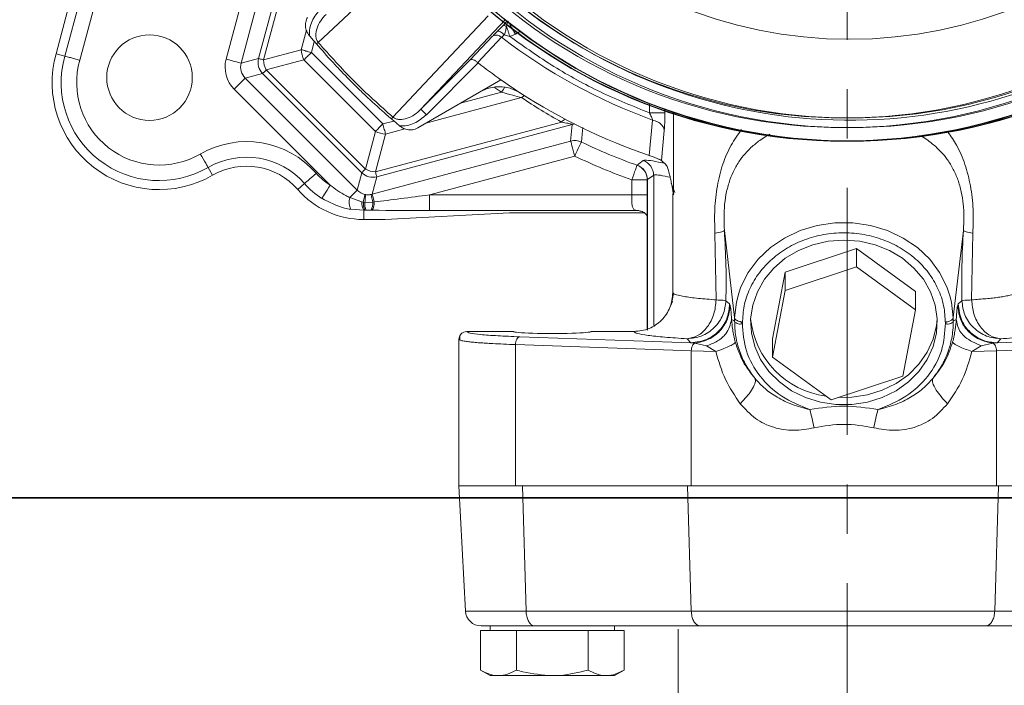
# Model space of a CAD drawing. Header units: centimetres. Extents: x -16053 to 7031, y -7778 to 254.
# Tile 88 of 256: x -12656 to -12644, y -780 to -771. Entities that reach past the tile are written whole.
import ezdxf

# ---------------------------------------------------------------- set-up
doc = ezdxf.new("R2010")
doc.units = ezdxf.units.CM
doc.header["$MEASUREMENT"] = 0
doc.linetypes.add('CENTER', pattern=[50.8, 31.75, -6.35, 6.35, -6.35])
doc.layers.get('0').update_dxf_attribs({"linetype": 'CONTINUOUS'})
doc.layers.add('DLXLUM02', color=3, linetype='CONTINUOUS')
doc.layers.add('T -  urządzenia', color=20, linetype='CONTINUOUS', lineweight=25)
doc.layers.add('T - armatura', color=250, linetype='CONTINUOUS', lineweight=30)

# ---------------------------------------------------------------- blocks, each defined once
blk = doc.blocks.new('G$C54C5291B')
at = {"layer": 'T - armatura', "linetype": 'Continuous', "lineweight": 15}
for p, q in [((8.571, 49.651), (9.66, 53.716)), ((9.853, 53.665), (8.764, 49.598)), ((10.646, 49.612), (11.33, 52.165)), ((11.523, 52.113), (10.839, 49.56)), ((11.062, 49.62), (11.736, 52.133)), ((11.767, 51.994), (11.126, 49.603)), ((8.459, 49.682), (8.873, 51.227)), ((14.232, 50.116), (13.151, 48.968)), ((14.136, 49.973), (14.202, 50.04)), ((14.202, 50.04), (14.248, 50.087)), ((11.612, 49.733), (11.68, 49.985)), ((13.786, 49.603), (14.072, 49.907)), ((14.187, 49.894), (13.881, 49.568)), ((14.223, 49.923), (14.296, 49.902)), ((14.296, 49.902), (14.366, 49.934)), ((14.424, 49.967), (14.366, 49.934)), ((11.78, 49.841), (11.742, 49.699)), ((11.807, 49.808), (11.83, 49.827)), ((8.459, 49.682), (8.571, 49.651)), ((11.126, 49.603), (11.612, 49.733)), ((11.742, 49.699), (12.662, 48.779)), ((10.839, 49.56), (11.062, 49.62)), ((11.647, 49.604), (11.161, 49.474)), ((12.567, 48.684), (11.647, 49.604)), ((13.151, 48.968), (13.786, 49.603)), ((13.887, 49.563), (13.221, 48.897)), ((13.881, 49.568), (13.887, 49.563)), ((11.114, 49.427), (10.89, 49.367)), ((12.39, 48.151), (11.114, 49.427)), ((11.161, 49.474), (12.437, 48.198)), ((10.89, 49.367), (12.33, 47.927)), ((14.18, 49.346), (13.112, 48.73)), ((11.983, 47.992), (10.749, 49.226)), ((13.66, 49.046), (14.185, 49.187)), ((14.185, 49.187), (14.098, 49.248)), ((14.445, 49.118), (13.213, 48.788)), ((16.089, 48.922), (16.089, 49.042)), ((16.288, 48.967), (16.288, 48.922)), ((16.399, 48.929), (16.399, 47.869)), ((12.566, 48.163), (14.957, 48.804)), ((15.096, 48.773), (12.583, 48.099)), ((12.662, 48.779), (12.804, 48.817)), ((12.771, 48.845), (12.79, 48.867)), ((15.076, 48.56), (15.096, 48.773)), ((16.13, 48.829), (16.087, 48.372)), ((12.437, 48.198), (12.567, 48.684)), ((12.696, 48.649), (12.566, 48.163)), ((12.943, 48.715), (12.696, 48.649)), ((16.28, 48.693), (16.246, 48.309)), ((12.523, 47.876), (15.076, 48.56)), ((15.128, 48.367), (13.263, 47.867)), ((15.93, 48.248), (15.932, 48.251)), ((10.472, 48.119), (10.414, 48.22)), ((12.33, 47.927), (12.39, 48.151)), ((16.144, 48.12), (16.064, 48.063)), ((16.144, 48.12), (16.144, 46.189)), ((11.567, 47.937), (11.654, 48.013)), ((12.583, 48.099), (12.523, 47.876)), ((15.862, 47.867), (15.862, 48.06)), ((15.862, 48.06), (16.062, 48.06)), ((16.064, 48.063), (16.062, 48.06)), ((16.062, 48.06), (16.062, 47.867)), ((16.064, 48.063), (16.064, 46.127)), ((16.369, 48.017), (16.415, 47.896)), ((12.43, 47.873), (12.443, 47.871)), ((13.263, 47.867), (13.263, 47.667)), ((13.263, 47.867), (15.862, 47.867)), ((15.862, 47.867), (16.062, 47.867)), ((16.062, 47.867), (16.062, 46.127)), ((16.062, 47.867), (16.062, 47.801)), ((16.39, 47.881), (16.39, 46.611)), ((16.399, 47.869), (16.401, 47.881)), ((12.235, 47.833), (12.389, 47.777)), ((12.389, 47.777), (12.41, 47.774)), ((12.41, 47.774), (12.429, 47.771)), ((12.429, 47.771), (12.532, 47.773)), ((12.532, 47.773), (12.55, 47.776)), ((12.415, 47.67), (12.249, 47.682)), ((12.43, 47.67), (12.415, 47.67)), ((12.415, 47.551), (12.415, 47.67)), ((12.442, 47.67), (12.43, 47.67)), ((12.512, 47.67), (12.442, 47.67)), ((12.525, 47.67), (12.512, 47.67)), ((12.69, 47.551), (14.29, 47.635)), ((15.924, 47.667), (13.263, 47.667)), ((14.29, 47.635), (16.021, 47.635)), ((15.924, 47.667), (15.957, 47.665)), ((12.69, 47.551), (12.415, 47.551)), ((16.947, 46.517), (16.931, 47.377)), ((17.053, 47.409), (17.185, 46.29)), ((19.996, 46.29), (20.127, 47.409)), ((20.249, 47.377), (20.233, 46.517)), ((18.753, 47.176), (17.833, 46.873)), ((18.753, 46.941), (18.753, 47.176)), ((19.51, 46.624), (18.753, 47.176)), ((17.833, 46.873), (17.671, 46.018)), ((18.753, 46.941), (17.833, 46.638)), ((17.833, 46.638), (17.833, 46.873)), ((19.51, 46.389), (18.753, 46.941)), ((16.4, 46.599), (16.38, 46.509)), ((16.39, 46.611), (16.399, 46.599)), ((17.833, 46.638), (17.671, 45.783)), ((19.51, 46.389), (19.51, 46.624)), ((16.387, 46.501), (16.367, 46.453)), ((17.073, 46.507), (17.121, 46.465)), ((20.06, 46.465), (20.107, 46.507)), ((17.127, 46.45), (17.121, 46.465)), ((19.347, 45.535), (19.51, 46.389)), ((20.06, 46.465), (20.054, 46.45)), ((17.185, 46.29), (17.185, 46.285)), ((19.995, 46.285), (19.996, 46.29)), ((14.34, 46.111), (13.74, 46.111)), ((15.89, 46.111), (15.34, 46.111)), ((13.64, 46.017), (13.64, 44.127)), ((13.64, 46.01), (13.655, 46.001)), ((13.653, 46.058), (13.652, 46.001)), ((13.652, 46.058), (13.652, 46)), ((14.421, 46.043), (16.621, 45.965)), ((16.621, 45.965), (16.574, 46.018)), ((16.675, 45.961), (16.621, 45.965)), ((17.671, 45.783), (17.671, 46.018)), ((20.506, 45.961), (20.559, 45.965)), ((20.559, 45.965), (22.759, 46.043)), ((20.606, 46.018), (20.559, 45.965)), ((14.365, 45.943), (16.628, 45.863)), ((14.365, 45.943), (14.365, 44.127)), ((16.628, 45.863), (16.944, 45.853)), ((16.628, 44.127), (16.628, 45.863)), ((16.675, 45.961), (16.824, 45.925)), ((16.824, 45.925), (16.944, 45.853)), ((20.236, 45.853), (20.356, 45.925)), ((20.236, 45.853), (20.552, 45.863)), ((20.356, 45.925), (20.506, 45.961)), ((20.552, 45.863), (22.815, 45.943)), ((20.552, 45.863), (20.552, 44.127)), ((17.671, 45.783), (18.428, 45.232)), ((18.428, 45.232), (19.347, 45.535)), ((13.64, 44.127), (13.725, 42.517)), ((13.64, 44.127), (14.365, 44.127)), ((14.365, 44.127), (16.628, 44.127)), ((14.503, 42.517), (14.458, 44.127)), ((16.627, 42.517), (16.579, 44.127)), ((16.628, 44.127), (20.552, 44.127)), ((20.529, 42.517), (20.577, 44.127)), ((20.552, 44.127), (22.815, 44.127)), ((13.725, 42.517), (14.503, 42.517)), ((14.503, 42.517), (16.627, 42.517)), ((16.627, 42.517), (20.529, 42.517)), ((20.529, 42.517), (22.665, 42.517)), ((14.61, 42.327), (13.924, 42.327)), ((14.04, 42.327), (14.04, 42.267)), ((16.741, 42.327), (14.61, 42.327)), ((15.64, 42.267), (15.64, 42.327)), ((15.64, 42.267), (15.64, 42.327)), ((20.417, 42.327), (16.741, 42.327)), ((22.56, 42.327), (20.417, 42.327)), ((13.916, 42.267), (13.916, 41.759)), ((13.916, 42.267), (14.147, 42.267)), ((14.147, 42.267), (14.378, 42.267)), ((14.378, 42.267), (14.378, 41.759)), ((14.378, 42.267), (14.84, 42.267)), ((14.84, 42.267), (15.302, 42.267)), ((15.302, 42.267), (15.302, 41.759)), ((15.302, 42.267), (15.533, 42.267)), ((15.533, 42.267), (15.764, 42.267)), ((15.764, 42.267), (15.764, 41.759)), ((15.764, 42.267), (15.764, 42.267)), ((15.764, 42.267), (15.764, 41.759)), ((13.916, 41.759), (14.04, 41.687)), ((14.04, 41.687), (14.147, 41.687)), ((14.147, 41.687), (14.84, 41.687)), ((14.84, 41.687), (15.533, 41.687)), ((15.533, 41.687), (15.64, 41.687)), ((15.64, 41.687), (15.764, 41.759)), ((15.64, 41.687), (15.764, 41.759)), ((15.64, 41.687), (15.64, 41.687))]:
    blk.add_line(p, q, dxfattribs=at)
at = {"layer": 'T - armatura', "lineweight": 15}
blk.add_line((16.459, 41.438), (16.459, 42.286), dxfattribs=at)
at = {"layer": 'T - armatura', "linetype": 'Continuous', "lineweight": 15, "flags": 128}
for points in [[(11.83, 49.827), (12.482, 50.441), (13.134, 51.054)], [(14.017, 50.171), (13.404, 49.519), (12.79, 48.867)], [(11.742, 49.699), (11.724, 49.703), (11.706, 49.708), (11.689, 49.713), (11.672, 49.717), (11.656, 49.722), (11.641, 49.726), (11.626, 49.73), (11.612, 49.733)], [(11.647, 49.604), (11.657, 49.614), (11.668, 49.625), (11.679, 49.636), (11.691, 49.648), (11.703, 49.66), (11.716, 49.673), (11.729, 49.686), (11.742, 49.699)], [(10.839, 49.56), (10.833, 49.562), (10.821, 49.565), (10.803, 49.57), (10.779, 49.576), (10.75, 49.584), (10.717, 49.593), (10.682, 49.602), (10.646, 49.612)], [(11.126, 49.603), (11.113, 49.607), (11.1, 49.61), (11.09, 49.613), (11.081, 49.615), (11.074, 49.617), (11.068, 49.619), (11.064, 49.62), (11.062, 49.62)], [(11.114, 49.427), (11.115, 49.429), (11.118, 49.431), (11.122, 49.435), (11.128, 49.441), (11.134, 49.447), (11.142, 49.455), (11.151, 49.464), (11.161, 49.474)], [(10.89, 49.367), (10.886, 49.363), (10.877, 49.354), (10.864, 49.341), (10.846, 49.323), (10.825, 49.302), (10.801, 49.278), (10.776, 49.253), (10.749, 49.226)], [(14.227, 49.248), (14.207, 49.218), (14.185, 49.187)], [(14.482, 49.145), (14.464, 49.133), (14.445, 49.118)], [(12.567, 48.684), (12.577, 48.694), (12.588, 48.705), (12.599, 48.716), (12.611, 48.728), (12.623, 48.74), (12.636, 48.753), (12.649, 48.766), (12.662, 48.779)], [(12.696, 48.649), (12.693, 48.663), (12.689, 48.678), (12.685, 48.693), (12.68, 48.709), (12.676, 48.726), (12.671, 48.743), (12.666, 48.761), (12.662, 48.779)], [(15.127, 48.779), (15.114, 48.777), (15.096, 48.773)], [(15.233, 48.733), (15.224, 48.649), (15.214, 48.547)], [(15.128, 48.367), (15.118, 48.403), (15.109, 48.438), (15.1, 48.471), (15.092, 48.5), (15.086, 48.524), (15.081, 48.542), (15.078, 48.554), (15.076, 48.56)], [(15.128, 48.367), (15.144, 48.401), (15.16, 48.434), (15.174, 48.464), (15.187, 48.491), (15.198, 48.514), (15.206, 48.531), (15.212, 48.542), (15.214, 48.547)], [(10.314, 48.393), (10.333, 48.36), (10.351, 48.329), (10.368, 48.299), (10.383, 48.274), (10.395, 48.252), (10.405, 48.236), (10.411, 48.225), (10.414, 48.22)], [(15.862, 48.06), (15.875, 48.096), (15.887, 48.13), (15.899, 48.162), (15.909, 48.19), (15.917, 48.213), (15.924, 48.231), (15.928, 48.243), (15.93, 48.248)], [(15.932, 48.251), (15.952, 48.266), (16.01, 48.308)], [(11.805, 48.144), (11.776, 48.12), (11.749, 48.096), (11.724, 48.074), (11.701, 48.054), (11.682, 48.038), (11.668, 48.025), (11.659, 48.017), (11.654, 48.013)], [(12.39, 48.151), (12.392, 48.152), (12.394, 48.155), (12.398, 48.159), (12.404, 48.165), (12.41, 48.171), (12.418, 48.179), (12.427, 48.188), (12.437, 48.198)], [(12.583, 48.099), (12.583, 48.101), (12.582, 48.105), (12.58, 48.111), (12.578, 48.118), (12.576, 48.127), (12.573, 48.138), (12.57, 48.15), (12.566, 48.163)], [(11.983, 47.992), (11.963, 47.96), (11.944, 47.929), (11.926, 47.901), (11.91, 47.875), (11.896, 47.854), (11.886, 47.838), (11.88, 47.828), (11.877, 47.823)], [(12.33, 47.927), (12.328, 47.925), (12.322, 47.919), (12.313, 47.91), (12.302, 47.899), (12.288, 47.885), (12.272, 47.87), (12.255, 47.852), (12.235, 47.833)], [(12.43, 47.873), (12.43, 47.87), (12.429, 47.864), (12.427, 47.855), (12.424, 47.843), (12.421, 47.829), (12.418, 47.813), (12.414, 47.794), (12.41, 47.774)], [(12.511, 47.873), (12.512, 47.87), (12.513, 47.864), (12.515, 47.855), (12.517, 47.844), (12.52, 47.829), (12.524, 47.813), (12.528, 47.794), (12.532, 47.773)], [(12.523, 47.876), (12.524, 47.873), (12.525, 47.867), (12.528, 47.858), (12.531, 47.846), (12.535, 47.832), (12.539, 47.816), (12.544, 47.797), (12.55, 47.776)], [(17.237, 46.605), (17.265, 46.684), (17.36, 46.87), (17.487, 47.04), (17.644, 47.189), (17.826, 47.313), (18.029, 47.409), (18.248, 47.475), (18.475, 47.508), (18.705, 47.508), (18.933, 47.475), (19.151, 47.409), (19.354, 47.313), (19.536, 47.189), (19.693, 47.04), (19.821, 46.87), (19.915, 46.684), (19.954, 46.568)], [(18.59, 47.287), (18.387, 47.271), (18.19, 47.226), (18.005, 47.152), (17.836, 47.052), (17.689, 46.927), (17.568, 46.783), (17.477, 46.622), (17.417, 46.45), (17.391, 46.272), (17.4, 46.093), (17.443, 45.917), (17.519, 45.75), (17.625, 45.597), (17.76, 45.462), (17.918, 45.349), (18.096, 45.262), (18.288, 45.202), (18.488, 45.171), (18.692, 45.171), (18.893, 45.202), (19.084, 45.262), (19.262, 45.349), (19.42, 45.462), (19.555, 45.597), (19.662, 45.75), (19.738, 45.917), (19.78, 46.093), (19.789, 46.272), (19.763, 46.45), (19.704, 46.622), (19.612, 46.783), (19.491, 46.927), (19.344, 47.052), (19.175, 47.152), (18.99, 47.226), (18.793, 47.271), (18.59, 47.287)], [(17.185, 46.285), (17.207, 46.488), (17.237, 46.605)], [(19.954, 46.568), (19.974, 46.488), (19.995, 46.285)], [(18.523, 45.263), (18.692, 45.265), (18.893, 45.296), (19.084, 45.356), (19.262, 45.443), (19.42, 45.556), (19.555, 45.691), (19.662, 45.844), (19.738, 46.011), (19.78, 46.187), (19.789, 46.274)]]:
    blk.add_lwpolyline(points, dxfattribs=at)
at = {"layer": 'T - armatura', "linetype": 'Continuous', "lineweight": 15}
for centre, radius in [((18.602, 55.627), 7.07), ((18.602, 55.627), 7.065), ((18.661, 55.627), 7.07), ((18.661, 55.627), 7.065), ((18.602, 55.627), 6.895), ((18.661, 55.627), 6.895), ((18.602, 55.627), 6.77), ((18.661, 55.627), 6.77), ((18.661, 55.627), 5.759), ((9.661, 49.375), 0.55)]:
    blk.add_circle(centre, radius, dxfattribs=at)
for centre, radius, start, end in [((18.661, 55.627), 6.8, 224.6164, 104.3443), ((18.59, 55.627), 8.936, 219.6744, 219.7432), ((18.59, 55.627), 7.229, 232.4772, 250.1074), ((9.784, 49.311), 1.376, 164.37, 299.9743), ((9.784, 49.311), 1.26, 164.3417, 299.9743), ((11.93, 49.749), 0.318, 182.8714, 207.1287), ((9.784, 49.311), 1.06, 164.2824, 299.9743), ((11.256, 49.569), 0.2, 165.0966, 224.9034), ((11.444, 49.619), 0.318, 182.8706, 207.129), ((18.59, 55.627), 7.674, 232.2027, 234.9275), ((18.59, 55.627), 7.675, 234.9263, 237.1804), ((18.59, 55.627), 7.675, 237.1804, 250.9657), ((18.59, 55.627), 8.936, 230.2568, 230.3256), ((15.117, 48.645), 0.225, 119.6181, 135.2038), ((12.712, 48.967), 0.318, 242.8712, 267.1292), ((10.908, 47.362), 1.19, 41.1098, 119.9743), ((15.128, 48.366), 0.2, 64.5646, 104.9412), ((18.59, 55.627), 7.844, 244.5056, 250.1749), ((18.59, 55.627), 8.044, 244.5056, 250.1749), ((10.908, 47.362), 0.99, 41.1098, 119.9743), ((15.862, 48.06), 0.2, 0.025, 70.2617), ((15.863, 48.063), 0.2, 0.1202, 70.0587), ((15.943, 48.119), 0.2, 0.1212, 70.4616), ((10.908, 47.362), 0.874, 41.1098, 119.9743), ((12.415, 48.677), 0.81, 221.1098, 237.7612), ((12.532, 48.293), 0.2, 225.097, 284.903), ((12.582, 48.481), 0.318, 242.871, 267.1294), ((12.415, 48.677), 1.01, 221.1098, 237.7612), ((12.415, 48.677), 1.126, 221.1098, 270), ((20.37, 46.657), 8.019, 171.2964, 172.0135), ((12.449, 47.776), 0.221, 165.1597, 205.2198), ((12.577, 47.766), 0.188, 176.7515, 210.7178), ((12.631, 47.763), 0.221, 177.1741, 204.7562), ((12.733, 47.76), 0.304, 177.8765, 197.2307), ((12.308, 47.762), 0.224, 335.6485, 2.7936), ((12.357, 47.765), 0.193, 330.2972, 3.1851), ((18.501, 46.388), 1.116, 185.8566, 262.7096), ((13.924, 42.527), 0.2, 183, 270)]:
    blk.add_arc(centre, radius, start, end, dxfattribs=at)
for centre, major_axis, ratio, start_param, end_param in [((11.033, 49.509), (0.387, 0.104), 0.998174, 2.618785, 3.6644), ((11.033, 49.509), (-0.194, -0.052), 0.994545, 5.760378, 6.805993), ((18.648, 55.411), (1.96, -7.314), 0.998886, 5.432056, 5.511452), ((27.082, 55.627), (-14.176, 0), 0.800731, 0.700681, 0.706414), ((12.472, 48.07), (-0.052, -0.194), 0.994545, 5.760378, 6.338844), ((12.472, 48.07), (-0.052, -0.194), 0.994545, 0.46296, 0.522808), ((13.341, 47.888), (-1.496, -0.194), 0.007121, 1.012609, 1.517544), ((13.341, 47.688), (-1.547, -0.001), 0.013529, 1.015273, 1.520208), ((14.84, 46.111), (-0.5, 0), 0.052408, 0, 3.141593)]:
    blk.add_ellipse(centre, major_axis=major_axis, ratio=ratio, start_param=start_param, end_param=end_param, dxfattribs=at)
at = {"layer": 'T - armatura', "linetype": 'CENTER', "lineweight": 15, "ltscale": 0.1}
blk.add_open_spline([(18.632, 14.301), (18.632, 14.301), (18.632, 44.48), (18.632, 80.101)], degree=3, dxfattribs=at)
at = {"layer": 'T - armatura', "linetype": 'Continuous', "lineweight": 15}
for points, knots in [([(11.693, 50.149), (11.683, 50.129), (11.665, 50.088), (11.665, 50.019), (11.683, 49.962), (11.704, 49.933), (11.712, 49.922)], [0, 0, 0, 0, 0.277056, 0.554149, 0.831203, 1, 1, 1, 1]), ([(11.719, 49.914), (11.718, 49.946), (11.718, 50.01), (11.758, 50.134), (11.82, 50.208), (11.86, 50.258)], [0, 0, 0, 0, 0.2494894, 0.5003967, 1, 1, 1, 1]), ([(11.931, 50.188), (11.907, 50.161), (11.859, 50.108), (11.811, 50.014), (11.795, 49.93), (11.805, 49.866), (11.822, 49.84), (11.83, 49.827)], [0, 0, 0, 0, 0.270047, 0.532524, 0.777188, 0.891552, 1, 1, 1, 1]), ([(14.202, 50.04), (14.208, 50.043), (14.22, 50.049), (14.24, 50.041), (14.249, 50.037)], [0, 0, 0, 0, 0.559113, 1, 1, 1, 1]), ([(14.249, 50.037), (14.247, 50.02), (14.243, 49.986), (14.23, 49.945), (14.223, 49.923)], [0, 0, 0, 0, 0.480489, 1, 1, 1, 1]), ([(14.248, 50.087), (14.251, 50.09), (14.258, 50.096), (14.267, 50.098), (14.27, 50.099)], [0, 0, 0, 0, 0.55984, 1, 1, 1, 1]), ([(14.257, 50.098), (14.257, 50.097), (14.256, 50.097), (14.254, 50.094), (14.25, 50.09), (14.248, 50.087)], [0, 0, 0, 0, 0.22133, 0.455232, 1, 1, 1, 1]), ([(14.27, 50.099), (14.268, 50.091), (14.262, 50.075), (14.254, 50.049), (14.249, 50.037)], [0, 0, 0, 0, 0.512321, 1, 1, 1, 1]), ([(14.249, 50.037), (14.253, 50.028), (14.259, 50.009), (14.271, 49.976), (14.283, 49.94), (14.292, 49.914), (14.296, 49.902)], [0, 0, 0, 0, 0.250036, 0.499953, 0.749979, 1, 1, 1, 1]), ([(14.366, 49.934), (14.355, 49.952), (14.334, 49.989), (14.306, 50.038), (14.282, 50.079), (14.274, 50.092), (14.27, 50.099)], [0, 0, 0, 0, 0.25, 0.5, 0.749998, 1, 1, 1, 1]), ([(11.719, 49.914), (11.733, 49.896), (11.763, 49.86), (11.793, 49.825), (11.807, 49.808)], [0, 0, 0, 0, 0.499978, 1, 1, 1, 1]), ([(14.072, 49.907), (14.081, 49.916), (14.1, 49.936), (14.124, 49.96), (14.136, 49.973)], [0, 0, 0, 0, 0.499986, 1, 1, 1, 1]), ([(14.187, 49.894), (14.176, 49.901), (14.154, 49.917), (14.119, 49.924), (14.091, 49.92), (14.078, 49.911), (14.072, 49.907)], [0, 0, 0, 0, 0.279847, 0.559217, 0.779557, 1, 1, 1, 1]), ([(14.136, 49.973), (14.14, 49.974), (14.148, 49.976), (14.173, 49.964), (14.199, 49.946), (14.215, 49.931), (14.223, 49.923)], [0, 0, 0, 0, 0.279836, 0.559155, 0.779526, 1, 1, 1, 1]), ([(14.187, 49.894), (14.192, 49.898), (14.202, 49.907), (14.216, 49.918), (14.223, 49.923)], [0, 0, 0, 0, 0.477271, 1, 1, 1, 1]), ([(14.296, 49.902), (14.482, 49.77), (14.854, 49.507), (15.456, 49.179), (15.878, 49.007), (16.089, 48.922)], [0, 0, 0, 0, 0.3332756, 0.6667125, 1, 1, 1, 1]), ([(12.771, 48.845), (12.75, 48.862), (12.648, 48.951), (12.508, 49.078), (12.312, 49.265), (12.16, 49.419), (11.978, 49.613), (11.875, 49.731), (11.807, 49.808)], [0, 0, 0, 0, 0.0595498, 0.2977863, 0.4168899, 0.6551265, 0.7742301, 1, 1, 1, 1]), ([(11.83, 49.827), (11.981, 49.658), (12.283, 49.32), (12.621, 49.018), (12.79, 48.867)], [0, 0, 0, 0, 0.500054, 1, 1, 1, 1]), ([(8.764, 49.598), (8.761, 49.599), (8.75, 49.602), (8.718, 49.611), (8.668, 49.625), (8.617, 49.639), (8.581, 49.649), (8.574, 49.65), (8.571, 49.651)], [0, 0, 0, 0, 0.026435, 0.111701, 0.33378, 0.555856, 0.777929, 1, 1, 1, 1]), ([(13.786, 49.603), (13.79, 49.606), (13.799, 49.611), (13.823, 49.606), (13.852, 49.592), (13.871, 49.576), (13.881, 49.568)], [0, 0, 0, 0, 0.251101, 0.501513, 0.762073, 1, 1, 1, 1]), ([(14.431, 49.178), (14.38, 49.203), (14.28, 49.255), (14.108, 49.263), (13.984, 49.231), (13.923, 49.197), (13.91, 49.19)], [0, 0, 0, 0, 0.307501, 0.615025, 0.922621, 1, 1, 1, 1]), ([(14.445, 49.118), (14.408, 49.128), (14.324, 49.15), (14.235, 49.174), (14.185, 49.187)], [0, 0, 0, 0, 0.447713, 1, 1, 1, 1]), ([(12.79, 48.867), (12.803, 48.859), (12.829, 48.842), (12.893, 48.832), (12.977, 48.848), (13.071, 48.896), (13.124, 48.944), (13.151, 48.968)], [0, 0, 0, 0, 0.108448, 0.222813, 0.467475, 0.729952, 1, 1, 1, 1]), ([(13.221, 48.897), (13.171, 48.857), (13.097, 48.795), (12.973, 48.755), (12.909, 48.755), (12.877, 48.756)], [0, 0, 0, 0, 0.499603, 0.750511, 1, 1, 1, 1]), ([(13.221, 48.897), (13.212, 48.907), (13.194, 48.925), (13.171, 48.948), (13.154, 48.964), (13.152, 48.967), (13.151, 48.968)], [0, 0, 0, 0, 0.249999, 0.499992, 0.749999, 1, 1, 1, 1]), ([(16.288, 48.922), (16.284, 48.922), (16.274, 48.922), (16.227, 48.922), (16.163, 48.922), (16.114, 48.922), (16.089, 48.922)], [0, 0, 0, 0, 0.249995, 0.5, 0.75, 1, 1, 1, 1]), ([(16.089, 48.922), (16.098, 48.905), (16.11, 48.879), (16.124, 48.848), (16.128, 48.835), (16.13, 48.829)], [0, 0, 0, 0, 0.529109, 0.779752, 1, 1, 1, 1]), ([(16.288, 48.922), (16.288, 48.879), (16.287, 48.816), (16.284, 48.74), (16.281, 48.708), (16.28, 48.693)], [0, 0, 0, 0, 0.498906, 0.750968, 1, 1, 1, 1]), ([(12.771, 48.845), (12.788, 48.83), (12.823, 48.8), (12.859, 48.77), (12.877, 48.756)], [0, 0, 0, 0, 0.499995, 1, 1, 1, 1]), ([(12.885, 48.749), (12.904, 48.736), (12.941, 48.711), (13.009, 48.7), (13.068, 48.707), (13.1, 48.724), (13.112, 48.73)], [0, 0, 0, 0, 0.277055, 0.554149, 0.831202, 1, 1, 1, 1]), ([(15.096, 48.773), (15.096, 48.774), (15.094, 48.775), (15.078, 48.78), (15.034, 48.789), (14.986, 48.798), (14.957, 48.804)], [0, 0, 0, 0, 0.138255, 0.238659, 0.538126, 1, 1, 1, 1]), ([(16.13, 48.829), (16.152, 48.822), (16.197, 48.809), (16.243, 48.772), (16.272, 48.733), (16.278, 48.706), (16.28, 48.693)], [0, 0, 0, 0, 0.2797746, 0.5595248, 0.7797382, 1, 1, 1, 1]), ([(16.931, 47.377), (16.928, 47.479), (16.923, 47.682), (16.956, 47.982), (17.026, 48.261), (17.13, 48.506), (17.228, 48.642), (17.275, 48.707)], [0, 0, 0, 0, 0.209796, 0.41799, 0.621438, 0.818196, 1, 1, 1, 1]), ([(17.053, 47.409), (17.049, 47.522), (17.044, 47.69), (17.079, 47.91), (17.121, 48.06), (17.181, 48.199), (17.254, 48.318), (17.345, 48.429), (17.43, 48.508), (17.514, 48.572), (17.575, 48.614), (17.621, 48.638), (17.638, 48.648)], [0, 0, 0, 0, 0.218478, 0.323402, 0.427575, 0.524937, 0.63246, 0.725711, 0.838419, 0.888234, 0.957045, 1, 1, 1, 1]), ([(19.568, 48.632), (19.596, 48.616), (19.651, 48.584), (19.722, 48.53), (19.785, 48.476), (19.836, 48.424), (19.881, 48.374), (19.937, 48.301), (19.999, 48.2), (20.059, 48.06), (20.102, 47.909), (20.126, 47.749), (20.136, 47.58), (20.13, 47.468), (20.127, 47.409)], [0, 0, 0, 0, 0.0698797, 0.1426787, 0.2013231, 0.2558575, 0.306307, 0.3527053, 0.4597238, 0.5622415, 0.6702416, 0.7755947, 0.8816022, 1, 1, 1, 1]), ([(19.927, 48.674), (19.966, 48.62), (20.056, 48.494), (20.153, 48.26), (20.224, 47.982), (20.258, 47.682), (20.252, 47.479), (20.249, 47.377)], [0, 0, 0, 0, 0.156156, 0.359346, 0.568913, 0.783533, 1, 1, 1, 1]), ([(16.246, 48.309), (16.24, 48.312), (16.231, 48.318), (16.192, 48.334), (16.15, 48.35), (16.113, 48.363), (16.092, 48.371), (16.087, 48.372)], [0, 0, 0, 0, 0.352066, 0.57762, 0.763628, 0.95047, 1, 1, 1, 1]), ([(16.01, 48.308), (16.013, 48.309), (16.026, 48.316), (16.096, 48.31), (16.19, 48.294), (16.272, 48.277), (16.281, 48.276)], [0, 0, 0, 0, 0.126278, 0.53967, 0.953115, 1, 1, 1, 1]), ([(16.298, 48.259), (16.304, 48.251), (16.317, 48.235), (16.335, 48.181), (16.352, 48.115), (16.367, 48.045), (16.379, 47.985), (16.389, 47.926), (16.395, 47.889), (16.399, 47.869)], [0, 0, 0, 0, 0.168551, 0.348697, 0.542021, 0.668905, 0.804599, 0.897747, 1, 1, 1, 1]), ([(16.356, 48.094), (16.311, 48.104), (16.213, 48.124), (16.159, 48.127), (16.146, 48.121), (16.144, 48.12)], [0, 0, 0, 0, 0.39829, 0.859409, 1, 1, 1, 1]), ([(11.983, 47.992), (12.048, 47.944), (12.129, 47.884), (12.218, 47.841), (12.235, 47.833)], [0, 0, 0, 0, 0.8055841, 1, 1, 1, 1]), ([(12.443, 47.871), (12.458, 47.869), (12.481, 47.868), (12.504, 47.871), (12.511, 47.873)], [0, 0, 0, 0, 0.6607727, 1, 1, 1, 1]), ([(15.924, 47.667), (15.911, 47.67), (15.887, 47.676), (15.869, 47.711), (15.863, 47.762), (15.862, 47.817), (15.862, 47.853), (15.862, 47.867)], [0, 0, 0, 0, 0.231401, 0.449137, 0.657172, 0.86737, 1, 1, 1, 1]), ([(12.249, 47.682), (12.222, 47.687), (12.092, 47.711), (11.972, 47.773), (11.877, 47.823)], [0, 0, 0, 0, 0.207215, 1, 1, 1, 1]), ([(15.956, 47.662), (15.974, 47.658), (16.012, 47.651), (16.049, 47.616), (16.058, 47.6), (16.061, 47.596)], [0, 0, 0, 0, 0.384053, 0.838768, 1, 1, 1, 1]), ([(16.931, 47.377), (16.965, 47.383), (17.034, 47.394), (17.046, 47.404), (17.053, 47.409)], [0, 0, 0, 0, 0.500049, 1, 1, 1, 1]), ([(17.073, 46.507), (17.075, 46.658), (17.078, 46.959), (17.061, 47.259), (17.053, 47.409)], [0, 0, 0, 0, 0.500319, 1, 1, 1, 1]), ([(17.285, 46.22), (17.289, 46.294), (17.298, 46.444), (17.374, 46.664), (17.495, 46.869), (17.661, 47.047), (17.859, 47.19), (18.083, 47.297), (18.329, 47.364), (18.59, 47.387), (18.851, 47.364), (19.097, 47.297), (19.321, 47.19), (19.519, 47.047), (19.685, 46.869), (19.807, 46.664), (19.883, 46.444), (19.891, 46.294), (19.895, 46.22)], [0, 0, 0, 0, 0.061026, 0.12408, 0.187984, 0.25146, 0.313282, 0.373739, 0.436239, 0.5, 0.563761, 0.626261, 0.686718, 0.74854, 0.812016, 0.87592, 0.938974, 1, 1, 1, 1]), ([(20.127, 47.409), (20.119, 47.259), (20.102, 46.959), (20.106, 46.658), (20.107, 46.507)], [0, 0, 0, 0, 0.499681, 1, 1, 1, 1]), ([(20.128, 47.409), (20.134, 47.404), (20.147, 47.394), (20.215, 47.383), (20.249, 47.377)], [0, 0, 0, 0, 0.499908, 1, 1, 1, 1]), ([(16.391, 46.611), (16.383, 46.546), (16.368, 46.414), (16.253, 46.25), (16.088, 46.133), (15.957, 46.118), (15.89, 46.111)], [0, 0, 0, 0, 0.250545, 0.500466, 0.745922, 1, 1, 1, 1]), ([(16.399, 46.599), (16.399, 46.599), (16.402, 46.595), (16.421, 46.587), (16.453, 46.577), (16.492, 46.569), (16.567, 46.555), (16.7, 46.537), (16.868, 46.524), (16.947, 46.517)], [0, 0, 0, 0, 0.006077, 0.135007, 0.248893, 0.347728, 0.43151, 0.729984, 1, 1, 1, 1]), ([(20.233, 46.517), (20.265, 46.52), (20.33, 46.525), (20.42, 46.533), (20.504, 46.541), (20.581, 46.551), (20.653, 46.562), (20.719, 46.575), (20.767, 46.588), (20.774, 46.597), (20.777, 46.6)], [0, 0, 0, 0, 0.103579, 0.211679, 0.3243, 0.441441, 0.563105, 0.709496, 0.897213, 1, 1, 1, 1]), ([(16.574, 46.018), (16.62, 46.027), (16.716, 46.045), (16.84, 46.162), (16.927, 46.328), (16.941, 46.456), (16.947, 46.517)], [0, 0, 0, 0, 0.240552, 0.500001, 0.759448, 1, 1, 1, 1]), ([(17.073, 46.507), (17.065, 46.445), (17.053, 46.35), (16.99, 46.236), (16.925, 46.158), (16.846, 46.096), (16.731, 46.035), (16.636, 46.025), (16.574, 46.018)], [0, 0, 0, 0, 0.239769, 0.368561, 0.5, 0.631439, 0.760231, 1, 1, 1, 1]), ([(16.947, 46.517), (16.981, 46.515), (17.05, 46.512), (17.065, 46.509), (17.073, 46.507)], [0, 0, 0, 0, 0.499997, 1, 1, 1, 1]), ([(20.107, 46.507), (20.115, 46.509), (20.13, 46.512), (20.199, 46.515), (20.233, 46.517)], [0, 0, 0, 0, 0.500003, 1, 1, 1, 1]), ([(20.606, 46.018), (20.544, 46.025), (20.449, 46.035), (20.334, 46.096), (20.255, 46.158), (20.19, 46.236), (20.127, 46.35), (20.115, 46.445), (20.107, 46.507)], [0, 0, 0, 0, 0.239769, 0.368561, 0.5, 0.631439, 0.760231, 1, 1, 1, 1]), ([(20.233, 46.517), (20.24, 46.456), (20.253, 46.328), (20.34, 46.163), (20.464, 46.045), (20.56, 46.027), (20.606, 46.018)], [0, 0, 0, 0, 0.24055, 0.499994, 0.755061, 1, 1, 1, 1]), ([(16.621, 45.965), (16.695, 45.975), (16.841, 45.994), (17.005, 46.128), (17.103, 46.292), (17.115, 46.407), (17.121, 46.465)], [0, 0, 0, 0, 0.279663, 0.559273, 0.779585, 1, 1, 1, 1]), ([(17.127, 46.45), (17.12, 46.39), (17.106, 46.27), (17.003, 46.114), (16.856, 45.999), (16.735, 45.973), (16.675, 45.961)], [0, 0, 0, 0, 0.250034, 0.5, 0.749965, 1, 1, 1, 1]), ([(17.127, 46.45), (17.13, 46.433), (17.137, 46.398), (17.143, 46.309), (17.145, 46.264)], [0, 0, 0, 0, 0.499751, 1, 1, 1, 1]), ([(20.035, 46.264), (20.038, 46.309), (20.043, 46.398), (20.05, 46.433), (20.054, 46.45)], [0, 0, 0, 0, 0.500249, 1, 1, 1, 1]), ([(20.506, 45.961), (20.445, 45.973), (20.325, 45.999), (20.177, 46.114), (20.074, 46.27), (20.061, 46.39), (20.054, 46.45)], [0, 0, 0, 0, 0.2500345, 0.5000003, 0.7499658, 1, 1, 1, 1]), ([(20.06, 46.465), (20.069, 46.391), (20.088, 46.245), (20.222, 46.081), (20.386, 45.983), (20.501, 45.971), (20.559, 45.965)], [0, 0, 0, 0, 0.279662, 0.559273, 0.779585, 1, 1, 1, 1]), ([(16.824, 45.925), (16.873, 45.945), (16.97, 45.983), (17.102, 46.098), (17.129, 46.201), (17.145, 46.264)], [0, 0, 0, 0, 0.28082, 0.561624, 1, 1, 1, 1]), ([(17.145, 46.264), (17.149, 46.224), (17.154, 46.166), (17.172, 46.059), (17.186, 46.004), (17.192, 45.977)], [0, 0, 0, 0, 0.529301, 0.770241, 1, 1, 1, 1]), ([(17.145, 46.264), (17.152, 46.261), (17.165, 46.255), (17.178, 46.249), (17.185, 46.246)], [0, 0, 0, 0, 0.500026, 1, 1, 1, 1]), ([(17.185, 46.246), (17.185, 46.254), (17.185, 46.269), (17.185, 46.284), (17.185, 46.29)], [0, 0, 0, 0, 0.560002, 1, 1, 1, 1]), ([(17.185, 46.285), (17.186, 46.282), (17.188, 46.275), (17.197, 46.263), (17.216, 46.251), (17.238, 46.243), (17.256, 46.237), (17.264, 46.235), (17.271, 46.233), (17.276, 46.23), (17.281, 46.226), (17.284, 46.222), (17.285, 46.22)], [0, 0, 0, 0, 0.141406, 0.268265, 0.477578, 0.716184, 0.756657, 0.83742, 0.871817, 0.902028, 0.946229, 1, 1, 1, 1]), ([(17.185, 46.246), (17.185, 46.253), (17.185, 46.266), (17.185, 46.279), (17.185, 46.285)], [0, 0, 0, 0, 0.559995, 1, 1, 1, 1]), ([(17.185, 46.246), (17.187, 46.24), (17.191, 46.228), (17.214, 46.214), (17.241, 46.207), (17.261, 46.207), (17.271, 46.208), (17.276, 46.209), (17.281, 46.214), (17.284, 46.218), (17.285, 46.22)], [0, 0, 0, 0, 0.2384779, 0.4770453, 0.7160563, 0.8373259, 0.868197, 0.9019732, 0.9436797, 1, 1, 1, 1]), ([(17.449, 45.506), (17.408, 45.561), (17.328, 45.67), (17.245, 45.854), (17.192, 46.048), (17.187, 46.18), (17.185, 46.246)], [0, 0, 0, 0, 0.249236, 0.499264, 0.749883, 1, 1, 1, 1]), ([(17.285, 46.22), (17.293, 46.099), (17.31, 45.857), (17.497, 45.529), (17.779, 45.258), (18.028, 45.158), (18.152, 45.107)], [0, 0, 0, 0, 0.250046, 0.500429, 0.749721, 1, 1, 1, 1]), ([(19.028, 45.107), (19.152, 45.157), (19.402, 45.258), (19.683, 45.529), (19.871, 45.857), (19.887, 46.099), (19.895, 46.22)], [0, 0, 0, 0, 0.24962, 0.499664, 0.750074, 1, 1, 1, 1]), ([(19.996, 46.246), (19.995, 46.206), (19.994, 46.132), (19.978, 46.027), (19.957, 45.936), (19.918, 45.813), (19.851, 45.666), (19.769, 45.556), (19.732, 45.506)], [0, 0, 0, 0, 0.149848, 0.283245, 0.400199, 0.500716, 0.769513, 1, 1, 1, 1]), ([(19.895, 46.22), (19.897, 46.222), (19.899, 46.226), (19.904, 46.231), (19.915, 46.236), (19.937, 46.241), (19.964, 46.251), (19.983, 46.263), (19.993, 46.275), (19.994, 46.282), (19.995, 46.285)], [0, 0, 0, 0, 0.053873, 0.098079, 0.128184, 0.283174, 0.522429, 0.731746, 0.858601, 1, 1, 1, 1]), ([(19.895, 46.22), (19.897, 46.218), (19.899, 46.214), (19.905, 46.209), (19.915, 46.206), (19.938, 46.207), (19.966, 46.214), (19.989, 46.228), (19.994, 46.24), (19.996, 46.246)], [0, 0, 0, 0, 0.056434, 0.098116, 0.131797, 0.283449, 0.523062, 0.762155, 1, 1, 1, 1]), ([(19.988, 45.977), (19.995, 46.004), (20.008, 46.059), (20.026, 46.166), (20.031, 46.224), (20.035, 46.264)], [0, 0, 0, 0, 0.229822, 0.471218, 1, 1, 1, 1]), ([(19.996, 46.246), (19.996, 46.252), (19.995, 46.266), (19.995, 46.279), (19.995, 46.285)], [0, 0, 0, 0, 0.499999, 1, 1, 1, 1]), ([(19.996, 46.29), (19.996, 46.282), (19.996, 46.267), (19.996, 46.252), (19.996, 46.246)], [0, 0, 0, 0, 0.560002, 1, 1, 1, 1]), ([(19.996, 46.246), (20.002, 46.249), (20.015, 46.255), (20.028, 46.261), (20.035, 46.264)], [0, 0, 0, 0, 0.499974, 1, 1, 1, 1]), ([(20.035, 46.264), (20.042, 46.224), (20.057, 46.144), (20.158, 46.013), (20.281, 45.959), (20.356, 45.925)], [0, 0, 0, 0, 0.280818, 0.561623, 1, 1, 1, 1]), ([(13.74, 46.111), (13.728, 46.109), (13.709, 46.107), (13.685, 46.094), (13.666, 46.079), (13.652, 46.058), (13.643, 46.034), (13.642, 46.019), (13.641, 46.01)], [0, 0, 0, 0, 0.239261, 0.367467, 0.50075, 0.70978, 0.844948, 1, 1, 1, 1]), ([(13.74, 46.111), (13.748, 46.104), (13.765, 46.091), (13.907, 46.072), (14.123, 46.055), (14.323, 46.047), (14.421, 46.043)], [0, 0, 0, 0, 0.2463, 0.500128, 0.753887, 1, 1, 1, 1]), ([(15.89, 46.111), (15.9, 46.102), (15.92, 46.085), (16.06, 46.061), (16.271, 46.038), (16.473, 46.024), (16.574, 46.018)], [0, 0, 0, 0, 0.248026, 0.500079, 0.752091, 1, 1, 1, 1]), ([(20.606, 46.018), (20.707, 46.024), (20.91, 46.038), (21.121, 46.061), (21.261, 46.085), (21.28, 46.102), (21.29, 46.111)], [0, 0, 0, 0, 0.247909, 0.499921, 0.751974, 1, 1, 1, 1]), ([(13.655, 46.001), (13.656, 46), (13.662, 45.996), (13.701, 45.988), (13.761, 45.98), (13.83, 45.972), (13.903, 45.966), (13.985, 45.961), (14.126, 45.952), (14.264, 45.947), (14.365, 45.943)], [0, 0, 0, 0, 0.041891, 0.195465, 0.32578, 0.432823, 0.534628, 0.633561, 0.729616, 1, 1, 1, 1]), ([(14.421, 46.043), (14.414, 46.041), (14.4, 46.037), (14.382, 46.014), (14.368, 45.981), (14.366, 45.956), (14.365, 45.943)], [0, 0, 0, 0, 0.249999, 0.499993, 0.749997, 1, 1, 1, 1]), ([(16.944, 45.853), (16.979, 45.866), (17.05, 45.891), (17.128, 45.926), (17.181, 45.956), (17.188, 45.97), (17.192, 45.977)], [0, 0, 0, 0, 0.2500078, 0.5000015, 0.7499939, 1, 1, 1, 1]), ([(17.192, 45.977), (17.222, 45.891), (17.281, 45.716), (17.392, 45.576), (17.448, 45.506)], [0, 0, 0, 0, 0.493014, 1, 1, 1, 1]), ([(19.732, 45.506), (19.788, 45.576), (19.899, 45.716), (19.959, 45.891), (19.988, 45.977)], [0, 0, 0, 0, 0.506446, 1, 1, 1, 1]), ([(19.988, 45.977), (19.993, 45.969), (20.003, 45.953), (20.078, 45.911), (20.177, 45.875), (20.236, 45.853)], [0, 0, 0, 0, 0.280656, 0.561299, 1, 1, 1, 1]), ([(16.628, 45.863), (16.629, 45.874), (16.631, 45.897), (16.641, 45.927), (16.656, 45.95), (16.668, 45.957), (16.675, 45.961)], [0, 0, 0, 0, 0.249995, 0.499998, 0.749991, 1, 1, 1, 1]), ([(16.944, 45.853), (16.979, 45.731), (17.049, 45.488), (17.189, 45.284), (17.258, 45.183)], [0, 0, 0, 0, 0.506405, 1, 1, 1, 1]), ([(19.923, 45.183), (19.991, 45.284), (20.131, 45.488), (20.201, 45.73), (20.236, 45.853)], [0, 0, 0, 0, 0.4930561, 1, 1, 1, 1]), ([(20.552, 45.863), (20.551, 45.874), (20.55, 45.897), (20.539, 45.927), (20.524, 45.95), (20.512, 45.957), (20.506, 45.961)], [0, 0, 0, 0, 0.249995, 0.499998, 0.749991, 1, 1, 1, 1]), ([(17.258, 45.183), (17.29, 45.218), (17.356, 45.288), (17.421, 45.383), (17.458, 45.461), (17.452, 45.491), (17.448, 45.506)], [0, 0, 0, 0, 0.250016, 0.499998, 0.749981, 1, 1, 1, 1]), ([(17.448, 45.506), (17.489, 45.461), (17.574, 45.369), (17.736, 45.258), (17.929, 45.164), (18.075, 45.127), (18.152, 45.107)], [0, 0, 0, 0, 0.222045, 0.455978, 0.711679, 1, 1, 1, 1]), ([(19.028, 45.107), (19.105, 45.127), (19.252, 45.164), (19.445, 45.258), (19.607, 45.369), (19.691, 45.461), (19.732, 45.506)], [0, 0, 0, 0, 0.288323, 0.544023, 0.777952, 1, 1, 1, 1]), ([(19.732, 45.506), (19.729, 45.489), (19.723, 45.455), (19.768, 45.368), (19.836, 45.275), (19.894, 45.214), (19.923, 45.183)], [0, 0, 0, 0, 0.279784, 0.559549, 0.779757, 1, 1, 1, 1]), ([(17.258, 45.183), (17.319, 45.115), (17.439, 44.982), (17.682, 44.868), (17.945, 44.826), (18.119, 44.857), (18.207, 44.872)], [0, 0, 0, 0, 0.258967, 0.508959, 0.753247, 1, 1, 1, 1]), ([(18.152, 45.107), (18.298, 45.13), (18.59, 45.175), (18.882, 45.13), (19.028, 45.107)], [0, 0, 0, 0, 0.499384, 1, 1, 1, 1]), ([(18.152, 45.107), (18.162, 45.07), (18.181, 44.995), (18.198, 44.913), (18.207, 44.872)], [0, 0, 0, 0, 0.5, 1, 1, 1, 1]), ([(19.923, 45.183), (19.861, 45.115), (19.741, 44.982), (19.498, 44.868), (19.236, 44.826), (19.061, 44.857), (18.973, 44.872)], [0, 0, 0, 0, 0.258969, 0.508956, 0.752773, 1, 1, 1, 1]), ([(18.973, 44.872), (18.982, 44.913), (18.999, 44.995), (19.018, 45.07), (19.028, 45.107)], [0, 0, 0, 0, 0.4999999, 1, 1, 1, 1]), ([(18.207, 44.872), (18.335, 44.895), (18.59, 44.94), (18.845, 44.895), (18.973, 44.872)], [0, 0, 0, 0, 0.4994, 1, 1, 1, 1]), ([(14.503, 42.517), (14.505, 42.494), (14.509, 42.45), (14.529, 42.392), (14.557, 42.349), (14.585, 42.33), (14.603, 42.327), (14.609, 42.327), (14.61, 42.327)], [0, 0, 0, 0, 0.22189, 0.443779, 0.665744, 0.887865, 0.989571, 1, 1, 1, 1]), ([(16.627, 42.517), (16.629, 42.494), (16.633, 42.45), (16.654, 42.392), (16.684, 42.349), (16.714, 42.331), (16.733, 42.327), (16.739, 42.327), (16.741, 42.327)], [0, 0, 0, 0, 0.222072, 0.444142, 0.666221, 0.888293, 0.971649, 1, 1, 1, 1]), ([(20.529, 42.517), (20.527, 42.494), (20.524, 42.45), (20.502, 42.392), (20.473, 42.349), (20.444, 42.331), (20.425, 42.327), (20.418, 42.327), (20.417, 42.327)], [0, 0, 0, 0, 0.222072, 0.444144, 0.666221, 0.888296, 0.97165, 1, 1, 1, 1]), ([(14.147, 41.687), (14.142, 41.687), (14.1, 41.688), (14.022, 41.704), (13.952, 41.74), (13.916, 41.759)], [0, 0, 0, 0, 0.070081, 0.530784, 1, 1, 1, 1]), ([(14.378, 41.759), (14.341, 41.739), (14.265, 41.698), (14.187, 41.691), (14.147, 41.687)], [0, 0, 0, 0, 0.495457, 1, 1, 1, 1]), ([(14.84, 41.687), (14.713, 41.697), (14.557, 41.708), (14.406, 41.751), (14.378, 41.759)], [0, 0, 0, 0, 0.811303, 1, 1, 1, 1]), ([(15.302, 41.759), (15.182, 41.729), (15.03, 41.691), (14.873, 41.688), (14.84, 41.687)], [0, 0, 0, 0, 0.785622, 1, 1, 1, 1]), ([(15.533, 41.687), (15.527, 41.687), (15.486, 41.688), (15.408, 41.704), (15.337, 41.74), (15.302, 41.759)], [0, 0, 0, 0, 0.070086, 0.530786, 1, 1, 1, 1]), ([(15.764, 41.759), (15.726, 41.739), (15.651, 41.698), (15.572, 41.691), (15.533, 41.687)], [0, 0, 0, 0, 0.495459, 1, 1, 1, 1])]:
    blk.add_open_spline(points, degree=3, knots=knots, dxfattribs=at)
blk = doc.blocks.new('*U309')
for p, q in [((-31, -3.6), (31, -3.6)), ((-31, -3.6), (31, -3.6)), ((31, -3.6), (-31, -3.6)), ((31, -3.6), (-31, -3.6))]:
    blk.add_line(p, q)

msp = doc.modelspace()

# ---------------------------------------------------------------- block references
at = {"layer": 'DLXLUM02', "xscale": 1.25, "yscale": 1.25, "zscale": 1.25}
msp.add_blockref('*U309', (-12637.361, -772.83), dxfattribs=at)
at = {"layer": 'T -  urządzenia', "linetype": 'ByBlock'}
msp.add_blockref('G$C54C5291B', (-12664.274, -821.304), dxfattribs=at)

doc.saveas('drawing.dxf')
